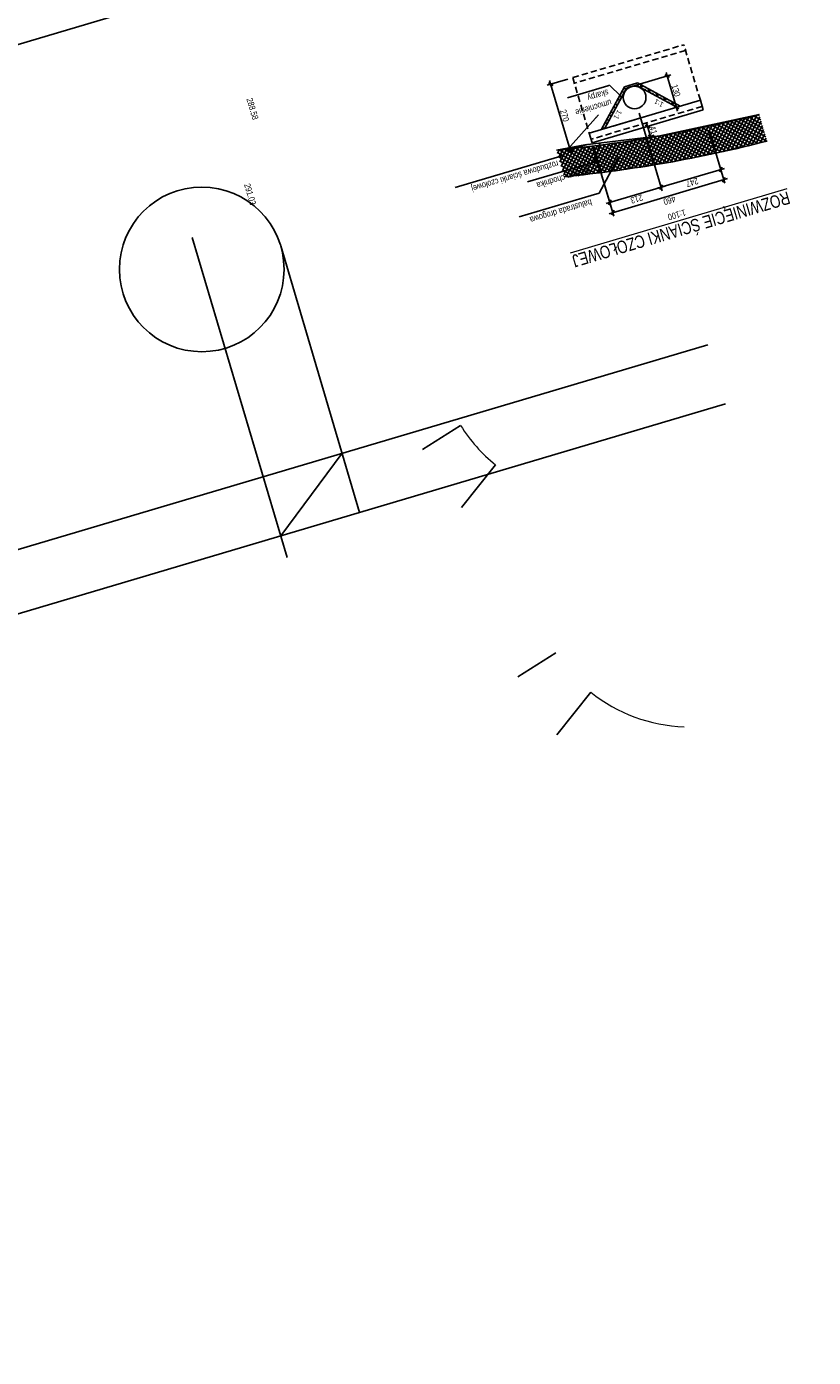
# Model space of a CAD drawing. Header units: metres. Extents: x 7437403 to 7437771, y 5556473 to 5556945.
# Tile 20 of 23: x 7437509 to 7437540, y 5556865 to 5556918. Entities that reach past the tile are written whole.
import ezdxf
from ezdxf.enums import TextEntityAlignment as Align

# ---------------------------------------------------------------- set-up
doc = ezdxf.new("R2010")
doc.units = ezdxf.units.M
doc.header["$MEASUREMENT"] = 0
doc.linetypes.add('HIDDEN', pattern=[0.375, 0.25, -0.125])
doc.layers.get('0').update_dxf_attribs({"color": 250})
doc.layers.add('00RamTab-T', color=2, linetype='Continuous')
doc.layers.add('_ PTC Kon_Bet_Kon', color=3, linetype='Continuous')
for name, color, linetype, lineweight in [('60', 7, 'Continuous', 0), ('_ PTC Kon_Bet', 3, 'Continuous', 0), ('D_pobocze', 7, 'Continuous', 13)]:
    doc.layers.add(name, color=color, linetype=linetype, lineweight=lineweight)
doc.styles.add('CDMSTYLE', font='CDMSIMPL', dxfattribs={"width": 0.8, "bigfont": 'CDMBIGPL'})
doc.styles.add('Style-Arial Narrow', font='ARIALN.TTF')
doc.dimstyles.new('CDM-ME100CM', dxfattribs={"dimscale": 0.1, "dimtxt": 2.5, "dimasz": 1.5, "dimexe": 1.5, "dimexo": 2, "dimgap": 0.5, "dimtad": 1, "dimdec": 0, "dimlfac": 100, "dimrnd": 0.1, "dimzin": 9, "dimtxsty": 'CDMSTYLE', "dimblk": 'OBLIQUE', "dimcen": 2.5, "dimdle": 1.5, "dimclrd": 1, "dimclre": 1, "dimclrt": 2, "dimadec": 0, "dimazin": 2, "dimtfac": 1, "dimtdec": 0, "dimtix": 1, "dimtmove": 1, "dimatfit": 3, "dimfxl": 0, "dimtvp": 1, "dimtolj": 1, "dimtzin": 0, "dimlwd": 25, "dimlwe": 25, "dimarcsym": 0})

# ---------------------------------------------------------------- blocks, each defined once
blk = doc.blocks.new('_OBLIQUE')
at = {"color": 0, "linetype": 'ByBlock'}
blk.add_line((-0.5, -0.5), (0.5, 0.5), dxfattribs=at)
blk = doc.blocks.new('*D63')
at = {"layer": '_ PTC Kon_Bet_Kon', "color": 1, "linetype": 'Continuous', "lineweight": 25}
for p, q in [((7437530.658, 5556915.423), (7437529.831, 5556915.178)), ((7437530.785, 5556912.486), (7437529.932, 5556915.364)), ((7437531.426, 5556912.832), (7437530.598, 5556912.587))]:
    blk.add_line(p, q, dxfattribs=at)
at = {"layer": 'Defpoints', "color": 0, "linetype": 'Continuous', "lineweight": 25}
for p in [(7437530.85, 5556915.48), (7437529.974, 5556915.22), (7437531.618, 5556912.889)]:
    blk.add_point(p, dxfattribs=at)
at = {"layer": '_ PTC Kon_Bet_Kon', "color": 1, "linetype": 'Continuous', "lineweight": 25, "xscale": 0.15, "yscale": 0.15, "zscale": 0.15}
for p, rotation in [((7437529.974, 5556915.22), 106.5093889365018), ((7437530.742, 5556912.629), 286.5093889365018)]:
    blk.add_blockref('_OBLIQUE', p, dxfattribs=dict(at, rotation=rotation))
at = {"layer": '_ PTC Kon_Bet_Kon', "color": 2, "linetype": 'Continuous', "lineweight": 25, "insert": (7437530.526, 5556913.975), "char_height": 0.25, "attachment_point": 5, "rotation": 286.5094, "style": 'CDMSTYLE'}
blk.add_mtext('\\A1;270', dxfattribs=at)
blk = doc.blocks.new('*D64')
at = {"layer": '_ PTC Kon_Bet_Kon', "color": 1, "linetype": 'Continuous', "lineweight": 25}
for p, q in [((7437533.49, 5556914.069), (7437534.402, 5556910.992)), ((7437536.268, 5556913.386), (7437536.77, 5556911.694)), ((7437536.871, 5556911.88), (7437534.215, 5556911.093))]:
    blk.add_line(p, q, dxfattribs=at)
at = {"layer": 'Defpoints', "color": 0, "linetype": 'Continuous', "lineweight": 25}
for p in [(7437533.433, 5556914.261), (7437536.211, 5556913.578), (7437534.359, 5556911.136)]:
    blk.add_point(p, dxfattribs=at)
at = {"layer": '_ PTC Kon_Bet_Kon', "color": 1, "linetype": 'Continuous', "lineweight": 25, "xscale": 0.15, "yscale": 0.15, "zscale": 0.15}
for p, rotation in [((7437536.727, 5556911.838), 16.50938893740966), ((7437534.359, 5556911.136), 196.5093889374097)]:
    blk.add_blockref('_OBLIQUE', p, dxfattribs=dict(at, rotation=rotation))
at = {"layer": '_ PTC Kon_Bet_Kon', "color": 2, "linetype": 'Continuous', "lineweight": 25, "insert": (7437535.593, 5556911.319), "char_height": 0.25, "attachment_point": 5, "rotation": 196.5094, "style": 'CDMSTYLE'}
blk.add_mtext('\\A1;247', dxfattribs=at)
blk = doc.blocks.new('*D66')
at = {"layer": '_ PTC Kon_Bet_Kon', "color": 1, "linetype": 'Continuous', "lineweight": 25}
for p, q in [((7437533.49, 5556914.069), (7437534.402, 5556910.992)), ((7437531.675, 5556912.697), (7437532.359, 5556910.387)), ((7437534.503, 5556911.178), (7437532.173, 5556910.488))]:
    blk.add_line(p, q, dxfattribs=at)
at = {"layer": 'Defpoints', "color": 0, "linetype": 'Continuous', "lineweight": 25}
for p in [(7437533.433, 5556914.261), (7437531.618, 5556912.889), (7437532.317, 5556910.531)]:
    blk.add_point(p, dxfattribs=at)
at = {"layer": '_ PTC Kon_Bet_Kon', "color": 1, "linetype": 'Continuous', "lineweight": 25, "xscale": 0.15, "yscale": 0.15, "zscale": 0.15}
for p, rotation in [((7437534.359, 5556911.136), 16.50938894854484), ((7437532.317, 5556910.531), 196.5093889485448)]:
    blk.add_blockref('_OBLIQUE', p, dxfattribs=dict(at, rotation=rotation))
at = {"layer": '_ PTC Kon_Bet_Kon', "color": 2, "linetype": 'Continuous', "lineweight": 25, "insert": (7437533.388, 5556910.665), "char_height": 0.25, "attachment_point": 5, "rotation": 196.5094, "style": 'CDMSTYLE'}
blk.add_mtext('\\A1;213', dxfattribs=at)
blk = doc.blocks.new('*D67')
at = {"layer": '_ PTC Kon_Bet_Kon', "color": 1, "linetype": 'Continuous', "lineweight": 25}
for p, q in [((7437536.268, 5556913.386), (7437536.891, 5556911.286)), ((7437531.675, 5556912.697), (7437532.48, 5556909.979)), ((7437536.992, 5556911.473), (7437532.294, 5556910.08))]:
    blk.add_line(p, q, dxfattribs=at)
at = {"layer": 'Defpoints', "color": 0, "linetype": 'Continuous', "lineweight": 25}
for p in [(7437536.211, 5556913.578), (7437531.618, 5556912.889), (7437532.438, 5556910.123)]:
    blk.add_point(p, dxfattribs=at)
at = {"layer": '_ PTC Kon_Bet_Kon', "color": 1, "linetype": 'Continuous', "lineweight": 25, "xscale": 0.15, "yscale": 0.15, "zscale": 0.15}
for p, rotation in [((7437536.848, 5556911.43), 16.50938893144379), ((7437532.438, 5556910.123), 196.5093889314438)]:
    blk.add_blockref('_OBLIQUE', p, dxfattribs=dict(at, rotation=rotation))
at = {"layer": '_ PTC Kon_Bet_Kon', "color": 2, "linetype": 'Continuous', "lineweight": 25, "insert": (7437534.693, 5556910.609), "char_height": 0.25, "attachment_point": 5, "rotation": 196.5094, "style": 'CDMSTYLE'}
blk.add_mtext('\\A1;460', dxfattribs=at)
blk = doc.blocks.new('*D68')
at = {"layer": '_ PTC Kon_Bet_Kon', "color": 1, "linetype": 'Continuous', "lineweight": 25}
for p, q in [((7437533.369, 5556915.181), (7437534.738, 5556915.587)), ((7437535.006, 5556914.154), (7437534.552, 5556915.688)), ((7437534.946, 5556914.293), (7437535.107, 5556914.34))]:
    blk.add_line(p, q, dxfattribs=at)
at = {"layer": 'Defpoints', "color": 0, "linetype": 'Continuous', "lineweight": 25}
for p in [(7437534.594, 5556915.544), (7437533.177, 5556915.124), (7437534.754, 5556914.236)]:
    blk.add_point(p, dxfattribs=at)
at = {"layer": '_ PTC Kon_Bet_Kon', "color": 1, "linetype": 'Continuous', "lineweight": 25, "xscale": 0.15, "yscale": 0.15, "zscale": 0.15}
for p, rotation in [((7437534.594, 5556915.544), 106.5093889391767), ((7437534.964, 5556914.298), 286.5093889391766)]:
    blk.add_blockref('_OBLIQUE', p, dxfattribs=dict(at, rotation=rotation))
at = {"layer": '_ PTC Kon_Bet_Kon', "color": 2, "linetype": 'Continuous', "lineweight": 25, "insert": (7437534.947, 5556914.971), "char_height": 0.25, "attachment_point": 5, "rotation": 286.5094, "style": 'CDMSTYLE'}
blk.add_mtext('\\A1;130', dxfattribs=at)
blk = doc.blocks.new('*D70')
at = {"layer": '_ PTC Kon_Bet_Kon', "color": 1, "linetype": 'Continuous', "lineweight": 25}
for p, q in [((7437533.976, 5556913.588), (7437533.679, 5556913.5)), ((7437533.981, 5556913.008), (7437533.78, 5556913.686)), ((7437533.968, 5556913.16), (7437534.083, 5556913.194))]:
    blk.add_line(p, q, dxfattribs=at)
at = {"layer": 'Defpoints', "color": 0, "linetype": 'Continuous', "lineweight": 25}
for p in [(7437533.823, 5556913.542), (7437534.168, 5556913.645), (7437533.776, 5556913.103)]:
    blk.add_point(p, dxfattribs=at)
at = {"layer": '_ PTC Kon_Bet_Kon', "color": 1, "linetype": 'Continuous', "lineweight": 25, "xscale": 0.15, "yscale": 0.15, "zscale": 0.15}
for p, rotation in [((7437533.823, 5556913.542), 106.5093889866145), ((7437533.939, 5556913.152), 286.5093889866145)]:
    blk.add_blockref('_OBLIQUE', p, dxfattribs=dict(at, rotation=rotation))
at = {"layer": '_ PTC Kon_Bet_Kon', "color": 2, "linetype": 'Continuous', "lineweight": 25, "insert": (7437534.049, 5556913.397), "char_height": 0.25, "attachment_point": 5, "rotation": 286.5094, "style": 'CDMSTYLE'}
blk.add_mtext('\\A1;41', dxfattribs=at)

msp = doc.modelspace()

# ---------------------------------------------------------------- hatches: boundary and pattern name
at = {"layer": '_ PTC Kon_Bet_Kon', "linetype": 'Continuous', "lineweight": 25}
h = msp.add_hatch(dxfattribs=at)
h.set_pattern_fill('SQUARE', color=251, style=0)
h.set_pattern_definition([(196.50939, (7437518.71688, 5556687.63931), (0.03552156, -0.11984665), [0.125, -0.125]), (286.50939, (7437518.71688, 5556687.63931), (0.11984665, 0.03552156), [0.125, -0.125])])
h.paths.add_polyline_path([(7437534.984, 5556914.304), (7437535.12, 5556914.344), (7437533.416, 5556915.269), (7437532.897, 5556915.115), (7437531.973, 5556913.411), (7437532.108, 5556913.451), (7437532.985, 5556915.067), (7437533.369, 5556915.181)])
h = msp.add_hatch(dxfattribs=at)
h.set_pattern_fill('ANSI37', color=251, style=0)
h.set_pattern_definition([(241.50939, (7437518.71688, 5556687.63931), (0.10986191, -0.05962684), []), (331.50939, (7437518.71688, 5556687.63931), (0.05962684, 0.10986191), [])])
h.paths.add_polyline_path([(7437538.562, 5556912.965), (7437538.25, 5556914.02, -0.039008), (7437530.2, 5556912.604), (7437530.513, 5556911.55, 0.039008)])
h.paths.add_polyline_path([(7437531.63, 5556911.639), (7437529.118, 5556910.895), (7437528.988, 5556911.334), (7437531.5, 5556912.079)], flags=9)

# ---------------------------------------------------------------- linework, layer by layer
at = {"layer": '_ PTC Kon_Bet', "color": 115, "lineweight": 25}
for p, q in [((7437538.25, 5556914.02), (7437534.31, 5556913.165)), ((7437531.325, 5556912.819), (7437530.2, 5556912.604)), ((7437534.31, 5556913.165), (7437531.325, 5556912.819))]:
    msp.add_line(p, q, dxfattribs=at)
at = {"layer": '_ PTC Kon_Bet', "color": 251, "lineweight": 25}
for centre in [(7437525.165, 5556964.822), (7437525.478, 5556963.767)]:
    msp.add_arc(centre, 52.46, 275.5079, 284.4434, dxfattribs=at)
at = {"layer": '_ PTC Kon_Bet_Kon', "color": 3, "linetype": 'Continuous', "lineweight": 25}
for p, q in [((7437564.245, 5556933.229), (7437403.082, 5556885.462)), ((7437532.897, 5556915.115), (7437531.973, 5556913.411)), ((7437532.985, 5556915.067), (7437532.108, 5556913.451)), ((7437533.369, 5556915.181), (7437532.985, 5556915.067)), ((7437533.369, 5556915.181), (7437534.984, 5556914.304)), ((7437533.416, 5556915.269), (7437535.12, 5556914.344)), ((7437535.915, 5556914.58), (7437531.504, 5556913.272)), ((7437536.028, 5556914.196), (7437535.915, 5556914.58)), ((7437536.028, 5556914.196), (7437531.618, 5556912.889)), ((7437531.504, 5556913.272), (7437531.618, 5556912.889)), ((7437536.214, 5556904.877), (7437408.544, 5556867.037)), ((7437536.91, 5556902.528), (7437409.24, 5556864.688)), ((7437524.882, 5556900.725), (7437526.394, 5556901.672)), ((7437526.432, 5556898.425), (7437527.784, 5556900.113)), ((7437528.666, 5556891.698), (7437530.177, 5556892.646)), ((7437530.216, 5556889.398), (7437531.567, 5556891.086))]:
    msp.add_line(p, q, dxfattribs=at)
at = {"layer": '_ PTC Kon_Bet_Kon', "color": 251, "linetype": 'HIDDEN', "lineweight": 25}
for p, q in [((7437530.85, 5556915.48), (7437535.26, 5556916.787)), ((7437535.326, 5556916.564), (7437530.916, 5556915.257)), ((7437535.915, 5556914.58), (7437535.26, 5556916.787)), ((7437530.85, 5556915.48), (7437531.504, 5556913.272)), ((7437535.986, 5556914.34), (7437531.575, 5556913.033))]:
    msp.add_line(p, q, dxfattribs=at)
at = {"layer": '_ PTC Kon_Bet_Kon', "color": 1, "linetype": 'Continuous', "lineweight": 25}
for p, q in [((7437533.416, 5556915.269), (7437532.897, 5556915.115)), ((7437519.508, 5556896.429), (7437515.741, 5556909.138)), ((7437519.252, 5556908.799), (7437522.386, 5556898.223)), ((7437521.69, 5556900.572), (7437519.252, 5556897.294))]:
    msp.add_line(p, q, dxfattribs=at)
at = {"layer": '_ PTC Kon_Bet_Kon', "color": 4, "linetype": 'Continuous', "lineweight": 25}
msp.add_line((7437532.453, 5556913.554), (7437534.754, 5556914.236), dxfattribs=at)
msp.add_circle((7437533.305, 5556914.693), 0.45, dxfattribs=at)
at = {"layer": '_ PTC Kon_Bet_Kon', "color": 1, "linetype": 'Continuous', "lineweight": 25}
msp.add_circle((7437516.117, 5556907.87), 3.269, dxfattribs=at)
at = {"layer": 'D_pobocze', "flags": 128}
for points in [[(7437526.394, 5556901.672, 0.084144), (7437527.784, 5556900.113, 0.084144)], [(7437531.567, 5556891.086, 0.162096), (7437535.271, 5556889.719, 0.162096)]]:
    msp.add_lwpolyline(points, format="xyb", dxfattribs=at)

# ---------------------------------------------------------------- texts
at = {"layer": '00RamTab-T', "color": 7, "linetype": 'Continuous', "lineweight": 0, "style": 'CDMSTYLE', "width": 0.8}
msp.add_text('%%UROZWINIĘCIE ŚCIANKI CZOŁOWEJ', height=0.5, rotation=196.5094, dxfattribs=at).set_placement((7437535.151, 5556909.457), align=Align.MIDDLE_CENTER)
at = {"layer": '00RamTab-T', "color": 3, "linetype": 'Continuous', "lineweight": 0, "style": 'CDMSTYLE', "width": 0.8}
msp.add_text('1:100', height=0.25, rotation=196.5094, dxfattribs=at).set_placement((7437534.98, 5556910.033), align=Align.MIDDLE_CENTER)
at = {"layer": '60', "color": 7, "lineweight": 13, "style": 'Style-Arial Narrow', "width": 0.8}
for s, p in [('288.58', (7437518.256, 5556913.824)), ('291.03', (7437518.163, 5556910.433))]:
    msp.add_text(s, height=0.25, rotation=286.5094, dxfattribs=at).set_placement(p, align=Align.MIDDLE_RIGHT)
at = {"layer": '_ PTC Kon_Bet_Kon', "color": 9, "linetype": 'Continuous', "lineweight": 25, "style": 'CDMSTYLE', "width": 0.8}
for rotation, p in [(151.5094, (7437534.315, 5556914.554)), (241.5095, (7437532.551, 5556914.057))]:
    msp.add_text('1:1', height=0.2, rotation=rotation, dxfattribs=at).set_placement(p, align=Align.CENTER)
at = {"layer": '_ PTC Kon_Bet_Kon', "color": 2, "linetype": 'Continuous', "lineweight": 25, "char_height": 0.25, "attachment_point": 7, "rotation": 196.5094, "style": 'CDMSTYLE'}
for s, insert in [('umocnienie \\Pskarpy', (7437532.21, 5556915.094)), ('rozbudowa ścianki czołowej', (7437530.216, 5556912.266)), ('poziom chodnika', (7437531.458, 5556912.001)), ('balustrada drogowa', (7437531.547, 5556910.735))]:
    msp.add_mtext(s, dxfattribs=dict(at, insert=insert))

# ---------------------------------------------------------------- dimensions: what is measured, and where the dimension line sits
at = {"layer": '_ PTC Kon_Bet_Kon', "color": 3, "linetype": 'Continuous', "lineweight": 25}
for base, p1, p2, angle, picture, middle in [((7437529.974, 5556915.22), (7437531.618, 5556912.889), (7437530.85, 5556915.48), 286.5094, '*D63', (7437530.526, 5556913.975)), ((7437534.594, 5556915.544), (7437534.754, 5556914.236), (7437533.177, 5556915.124), 286.5094, '*D68', (7437534.947, 5556914.971)), ((7437532.317, 5556910.531), (7437533.433, 5556914.261), (7437531.618, 5556912.889), 196.5094, '*D66', (7437533.388, 5556910.665)), ((7437534.359, 5556911.136), (7437536.211, 5556913.578), (7437533.433, 5556914.261), 196.5094, '*D64', (7437535.593, 5556911.319)), ((7437532.438, 5556910.123), (7437536.211, 5556913.578), (7437531.618, 5556912.889), 196.5094, '*D67', (7437534.693, 5556910.609))]:
    dim = msp.add_linear_dim(base=base, p1=p1, p2=p2, angle=angle, dimstyle='CDM-ME100CM', dxfattribs=at)
    dim.commit()
    dim.dimension.update_dxf_attribs({"geometry": picture, "text_midpoint": middle})
at = {"layer": '_ PTC Kon_Bet_Kon', "color": 1, "linetype": 'Continuous', "lineweight": 25}
dim = msp.add_linear_dim(base=(7437533.823, 5556913.542), p1=(7437533.776, 5556913.103), p2=(7437534.168, 5556913.645), angle=286.5094, dimstyle='CDM-ME100CM', dxfattribs=at)
dim.commit()
dim.dimension.update_dxf_attribs({"geometry": '*D70', "text_midpoint": (7437534.049, 5556913.397)})

# ---------------------------------------------------------------- leaders
at = {"layer": '_ PTC Kon_Bet_Kon', "color": 1, "linetype": 'Continuous', "lineweight": 25, "annotation_type": 0, "has_hookline": 1, "hookline_direction": 0, "horizontal_direction": (-0.958773, -0.284172, 0)}
for points, text_width in [([(7437532.76, 5556914.746), (7437532.313, 5556915.177), (7437532.244, 5556915.156)], 1.619), ([(7437532.657, 5556912.296), (7437531.894, 5556910.89), (7437531.581, 5556910.797)], 2.933)]:
    msp.add_leader(points, dimstyle='CDM-ME100CM', override={"dimgap": 0.5, "dimtad": 1}, dxfattribs=dict(at, text_width=text_width))
at = {"layer": '_ PTC Kon_Bet_Kon', "color": 3, "linetype": 'Continuous', "lineweight": 25, "annotation_type": 0, "has_hookline": 1, "hookline_direction": 0, "horizontal_direction": (-0.958773, -0.284172, 0)}
for points, text_width in [([(7437531.865, 5556914.007), (7437530.417, 5556912.378), (7437530.249, 5556912.328)], 4.2), ([(7437531.936, 5556912.89), (7437531.709, 5556912.128), (7437531.492, 5556912.063)], 2.495)]:
    msp.add_leader(points, dimstyle='CDM-ME100CM', override={"dimgap": 0.5, "dimtad": 1}, dxfattribs=dict(at, text_width=text_width))

doc.saveas('drawing.dxf')
